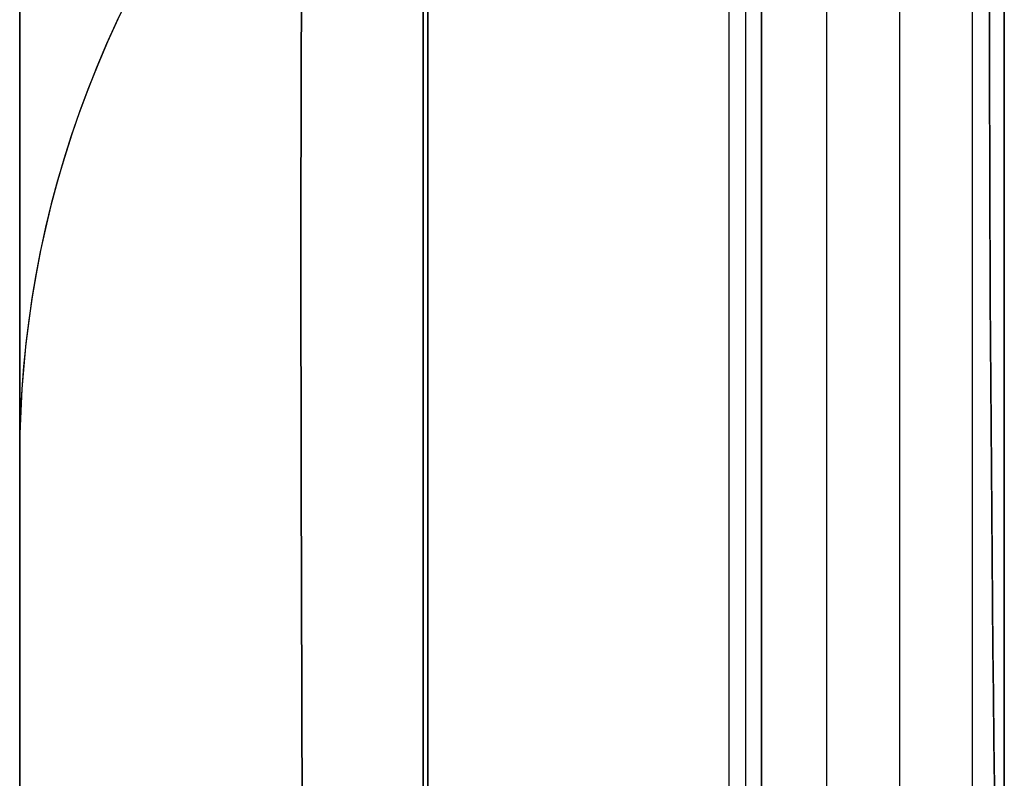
# Model space of a CAD drawing. Header units: millimetres. Extents: x -15 to 7, y 1 to 148.
# Tile 182 of 256: x -6.545 to -6.062, y 51.63 to 52.002. Entities that reach past the tile are written whole.
import ezdxf

# ---------------------------------------------------------------- set-up
doc = ezdxf.new("R2010")
doc.units = ezdxf.units.MM
doc.header["$MEASUREMENT"] = 0
doc.layers.add('Default', color=7, linetype='Continuous', true_color=0x000000)

msp = doc.modelspace()

# ---------------------------------------------------------------- linework, layer by layer
at = {"layer": 'Default', "color": 254, "true_color": 0xcad1ee}
for points in [[(-6.34722, 11.58881), (-6.34722, 100.44193)], [(-6.34722, 100.44193), (-6.34722, 11.58881)], [(-6.34722, 11.58881), (-6.34722, 100.44193)], [(-6.34722, 11.58881), (-6.34722, 100.44193)], [(-6.34722, 11.58881), (-6.34722, 100.44193)], [(-6.34722, 11.58881), (-6.34722, 100.44193)], [(-6.19722, 11.58881), (-6.19722, 100.44193)], [(-6.19722, 11.58881), (-6.19722, 100.44193)], [(-6.18937, 100.44193), (-6.18937, 11.58881)], [(-6.18937, 100.44193), (-6.18937, 11.58881)], [(-6.18151, 11.58881), (-6.18151, 100.44193)], [(-6.18151, 100.44193), (-6.18151, 11.58881)], [(-6.545, 18.13039), (-6.545, 97.28961)], [(-6.545, 18.13039), (-6.545, 96.78991)], [(-6.545, 96.78991), (-6.545, 18.13039)], [(-6.06245, 96.78991), (-6.06245, 17.6307)], [(-6.06245, 17.6307), (-6.06245, 96.78991)], [(-6.345, 69.63339), (-6.345, 16.35376)], [(-6.345, 16.35376), (-6.345, 69.63339)], [(-6.345, 16.35376), (-6.345, 69.63339)], [(-6.49195, 52.01214), (-6.49732, 52.00109), (-6.5024, 51.98997), (-6.50718, 51.97877), (-6.51166, 51.96752), (-6.51585, 51.95622), (-6.51975, 51.94489), (-6.52335, 51.93353), (-6.52667, 51.92215), (-6.52969, 51.91077), (-6.53243, 51.8994), (-6.53489, 51.88804), (-6.53707, 51.87671), (-6.53897, 51.86541), (-6.5406, 51.85416), (-6.54197, 51.84296), (-6.54308, 51.83181), (-6.54393, 51.82074), (-6.54453, 51.80974), (-6.54488, 51.79883), (-6.545, 51.788)], [(-6.49195, 52.01214), (-6.49732, 52.00109), (-6.5024, 51.98997), (-6.50718, 51.97877), (-6.51166, 51.96752), (-6.51585, 51.95622), (-6.51975, 51.94489), (-6.52335, 51.93353), (-6.52667, 51.92215), (-6.52969, 51.91077), (-6.53243, 51.8994), (-6.53489, 51.88804), (-6.53707, 51.87671), (-6.53897, 51.86541), (-6.5406, 51.85416), (-6.54197, 51.84296), (-6.54308, 51.83181), (-6.54393, 51.82074), (-6.54453, 51.80974), (-6.54488, 51.79883), (-6.545, 51.788)], [(-6.49195, 52.01214), (-6.49732, 52.00109), (-6.5024, 51.98997), (-6.50718, 51.97877), (-6.51166, 51.96752), (-6.51585, 51.95622), (-6.51975, 51.94489), (-6.52335, 51.93353), (-6.52667, 51.92215), (-6.52969, 51.91077), (-6.53243, 51.8994), (-6.53489, 51.88804), (-6.53707, 51.87671), (-6.53897, 51.86541), (-6.5406, 51.85416), (-6.54197, 51.84296), (-6.54308, 51.83181), (-6.54393, 51.82074), (-6.54453, 51.80974), (-6.54488, 51.79883), (-6.545, 51.788)], [(-6.49683, 52.00214), (-6.50194, 51.99099), (-6.50677, 51.97976), (-6.51129, 51.96848), (-6.51552, 51.95714), (-6.51946, 51.94576), (-6.5231, 51.93436), (-6.52645, 51.92294), (-6.52951, 51.91151), (-6.53228, 51.90008), (-6.53476, 51.88866), (-6.53697, 51.87727), (-6.53889, 51.86591), (-6.54055, 51.85459), (-6.54193, 51.84332), (-6.54305, 51.83211), (-6.54391, 51.82096), (-6.54452, 51.80989), (-6.54488, 51.7989), (-6.545, 51.788)], [(-6.49683, 52.00214), (-6.50194, 51.99099), (-6.50677, 51.97976), (-6.51129, 51.96848), (-6.51552, 51.95714), (-6.51946, 51.94576), (-6.5231, 51.93436), (-6.52645, 51.92294), (-6.52951, 51.91151), (-6.53228, 51.90008), (-6.53476, 51.88866), (-6.53697, 51.87727), (-6.53889, 51.86591), (-6.54055, 51.85459), (-6.54193, 51.84332), (-6.54305, 51.83211), (-6.54391, 51.82096), (-6.54452, 51.80989), (-6.54488, 51.7989), (-6.545, 51.788)], [(-6.49683, 52.00214), (-6.50194, 51.99099), (-6.50677, 51.97976), (-6.51129, 51.96848), (-6.51552, 51.95714), (-6.51946, 51.94576), (-6.5231, 51.93436), (-6.52645, 51.92294), (-6.52951, 51.91151), (-6.53228, 51.90008), (-6.53476, 51.88866), (-6.53697, 51.87727), (-6.53889, 51.86591), (-6.54055, 51.85459), (-6.54193, 51.84332), (-6.54305, 51.83211), (-6.54391, 51.82096), (-6.54452, 51.80989), (-6.54488, 51.7989), (-6.545, 51.788)], [(-6.49683, 52.00214), (-6.50194, 51.99099), (-6.50677, 51.97976), (-6.51129, 51.96848), (-6.51552, 51.95714), (-6.51946, 51.94576), (-6.5231, 51.93436), (-6.52645, 51.92294), (-6.52951, 51.91151), (-6.53228, 51.90008), (-6.53476, 51.88866), (-6.53697, 51.87727), (-6.53889, 51.86591), (-6.54055, 51.85459), (-6.54193, 51.84332), (-6.54305, 51.83211), (-6.54391, 51.82096), (-6.54452, 51.80989), (-6.54488, 51.7989), (-6.545, 51.788)], [(-6.49683, 52.00214), (-6.50194, 51.99099), (-6.50677, 51.97976), (-6.51129, 51.96848), (-6.51552, 51.95714), (-6.51946, 51.94576), (-6.5231, 51.93436), (-6.52645, 51.92294), (-6.52951, 51.91151), (-6.53228, 51.90008), (-6.53476, 51.88866), (-6.53697, 51.87727), (-6.53889, 51.86591), (-6.54055, 51.85459), (-6.54193, 51.84332), (-6.54305, 51.83211), (-6.54391, 51.82096), (-6.54452, 51.80989), (-6.54488, 51.7989), (-6.545, 51.788)], [(-6.49683, 52.00214), (-6.50194, 51.99099), (-6.50677, 51.97976), (-6.51129, 51.96848), (-6.51552, 51.95714), (-6.51946, 51.94576), (-6.5231, 51.93436), (-6.52645, 51.92294), (-6.52951, 51.91151), (-6.53228, 51.90008), (-6.53476, 51.88866), (-6.53697, 51.87727), (-6.53889, 51.86591), (-6.54055, 51.85459), (-6.54193, 51.84332), (-6.54305, 51.83211), (-6.54391, 51.82096), (-6.54452, 51.80989), (-6.54488, 51.7989), (-6.545, 51.788)], [(-6.545, 37.3371), (-6.545, 51.788)], [(-6.545, 37.3371), (-6.545, 51.788)], [(-6.545, 37.3371), (-6.545, 51.788)]]:
    msp.add_lwpolyline(points, dxfattribs=at)
at = {"layer": 'Default', "color": 171, "true_color": 0x8080ff}
for points in [[(-6.14966, 69.63339), (-6.14966, 27.68383)], [(-6.11386, 69.5976), (-6.11386, 27.63011)], [(-6.07807, 27.5764), (-6.07807, 69.56181)]]:
    msp.add_lwpolyline(points, dxfattribs=at)
at = {"layer": 'Default', "color": 254, "true_color": 0xcad1ee, "extrusion": (0.999696, 0.017434, -0.017434)}
for points in [[(51.38622, -82.74662), (51.4108, -82.74629), (51.43536, -82.74533), (51.45987, -82.74376), (51.48432, -82.74157), (51.5087, -82.73877), (51.533, -82.73538), (51.5572, -82.73138), (51.58129, -82.72679), (51.60526, -82.72162), (51.62909, -82.71587), (51.65278, -82.70954), (51.6763, -82.70264), (51.69965, -82.69518), (51.72281, -82.68716), (51.74576, -82.67858), (51.76851, -82.66946), (51.79103, -82.6598), (51.81331, -82.6496), (51.83533, -82.63888), (51.85709, -82.62762), (51.87857, -82.61585), (51.89976, -82.60357), (51.92065, -82.59077), (51.94121, -82.57748), (51.96145, -82.56368), (51.98134, -82.5494), (52.00087, -82.53463), (52.02004, -82.51937), (52.03882, -82.50365), (52.0572, -82.48745), (52.07518, -82.47079), (52.09273, -82.45368), (52.10985, -82.43612), (52.1265, -82.41814), (52.14269, -82.39975), (52.15841, -82.38096), (52.17366, -82.36179), (52.18842, -82.34225), (52.2027, -82.32236), (52.21649, -82.30212), (52.22978, -82.28155), (52.24256, -82.26066), (52.25484, -82.23947), (52.26661, -82.21798), (52.27785, -82.19622), (52.28858, -82.17419), (52.29877, -82.15191), (52.30842, -82.12939), (52.31753, -82.10664), (52.3261, -82.08368), (52.33411, -82.06051), (52.34157, -82.03717), (52.34846, -82.01364), (52.35478, -81.98995), (52.36053, -81.96612), (52.36569, -81.94215), (52.37027, -81.91806), (52.37426, -81.89386), (52.37765, -81.86956), (52.38044, -81.84517), (52.38262, -81.82072), (52.38419, -81.79621), (52.38514, -81.77166), (52.38546, -81.74707)], [(51.38622, -96.85782), (51.4108, -96.85749), (51.43536, -96.85654), (51.45987, -96.85496), (51.48432, -96.85277), (51.5087, -96.84998), (51.533, -96.84658), (51.5572, -96.84258), (51.58129, -96.838), (51.60526, -96.83282), (51.62909, -96.82707), (51.65278, -96.82074), (51.6763, -96.81384), (51.69965, -96.80638), (51.72281, -96.79836), (51.74576, -96.78979), (51.76851, -96.78067), (51.79103, -96.77101), (51.81331, -96.76081), (51.83533, -96.75008), (51.85709, -96.73883), (51.87857, -96.72706), (51.89976, -96.71477), (51.92065, -96.70198), (51.94121, -96.68868), (51.96145, -96.67489), (51.98134, -96.6606), (52.00087, -96.64583), (52.02004, -96.63058), (52.03882, -96.61485), (52.0572, -96.59866), (52.07518, -96.582), (52.09273, -96.56488), (52.10985, -96.54732), (52.1265, -96.52934), (52.14269, -96.51095), (52.15841, -96.49217), (52.17366, -96.473), (52.18842, -96.45346), (52.2027, -96.43356), (52.21649, -96.41332), (52.22978, -96.39275), (52.24256, -96.37186), (52.25484, -96.35067), (52.26661, -96.32919), (52.27785, -96.30742), (52.28858, -96.28539), (52.29877, -96.26311), (52.30842, -96.24059), (52.31753, -96.21784), (52.3261, -96.19488), (52.33411, -96.17172), (52.34157, -96.14837), (52.34846, -96.12485), (52.35478, -96.10116), (52.36053, -96.07733), (52.36569, -96.05336), (52.37027, -96.02926), (52.37426, -96.00506), (52.37765, -95.98076), (52.38044, -95.95638), (52.38262, -95.93193), (52.38419, -95.90742), (52.38514, -95.88286), (52.38546, -95.85828)], [(51.38622, -56.88264), (51.4108, -56.88231), (51.43536, -56.88136), (51.45987, -56.87979), (51.48432, -56.8776), (51.5087, -56.8748), (51.533, -56.8714), (51.5572, -56.86741), (51.58129, -56.86282), (51.60526, -56.85765), (51.62909, -56.85189), (51.65278, -56.84556), (51.6763, -56.83867), (51.69965, -56.8312), (51.72281, -56.82318), (51.74576, -56.81461), (51.76851, -56.80549), (51.79103, -56.79583), (51.81331, -56.78563), (51.83533, -56.7749), (51.85709, -56.76365), (51.87857, -56.75188), (51.89976, -56.73959), (51.92065, -56.7268), (51.94121, -56.7135), (51.96145, -56.69971), (51.98134, -56.68542), (52.00087, -56.67065), (52.02004, -56.6554), (52.03882, -56.63968), (52.0572, -56.62348), (52.07518, -56.60682), (52.09273, -56.58971), (52.10985, -56.57215), (52.1265, -56.55416), (52.14269, -56.53577), (52.15841, -56.51699), (52.17366, -56.49782), (52.18842, -56.47828), (52.2027, -56.45838), (52.21649, -56.43814), (52.22978, -56.41757), (52.24256, -56.39669), (52.25484, -56.37549), (52.26661, -56.35401), (52.27785, -56.33225), (52.28858, -56.31022), (52.29877, -56.28794), (52.30842, -56.26541), (52.31753, -56.24267), (52.3261, -56.2197), (52.33411, -56.19654), (52.34157, -56.17319), (52.34846, -56.14967), (52.35478, -56.12598), (52.36053, -56.10215), (52.36569, -56.07818), (52.37027, -56.05409), (52.37426, -56.02988), (52.37765, -56.00558), (52.38044, -55.9812), (52.38262, -55.95675), (52.38419, -55.93224), (52.38514, -55.90769), (52.38546, -55.8831)]]:
    msp.add_lwpolyline(points, dxfattribs=at)
at = {"layer": 'Default', "color": 254, "true_color": 0xcad1ee, "extrusion": (0.999696, 0.017434, 0.017434)}
for points in [[(52.38546, -63.24524), (52.38514, -63.22065), (52.38419, -63.1961), (52.38262, -63.17159), (52.38044, -63.14714), (52.37765, -63.12275), (52.37426, -63.09846), (52.37027, -63.07425), (52.36569, -63.05016), (52.36053, -63.02619), (52.35478, -63.00236), (52.34846, -62.97867), (52.34157, -62.95515), (52.33411, -62.9318), (52.3261, -62.90863), (52.31753, -62.88567), (52.30842, -62.86292), (52.29877, -62.8404), (52.28858, -62.81812), (52.27785, -62.79609), (52.26661, -62.77433), (52.25484, -62.75284), (52.24256, -62.73165), (52.22978, -62.71076), (52.21649, -62.69019), (52.2027, -62.66995), (52.18842, -62.65006), (52.17366, -62.63052), (52.15841, -62.61135), (52.14269, -62.59256), (52.1265, -62.57417), (52.10985, -62.55619), (52.09273, -62.53863), (52.07518, -62.52152), (52.0572, -62.50486), (52.03882, -62.48866), (52.02004, -62.47294), (52.00087, -62.45769), (51.98134, -62.44291), (51.96145, -62.42863), (51.94121, -62.41484), (51.92065, -62.40154), (51.89976, -62.38875), (51.87857, -62.37646), (51.85709, -62.36469), (51.83533, -62.35343), (51.81331, -62.34271), (51.79103, -62.33251), (51.76851, -62.32285), (51.74576, -62.31373), (51.72281, -62.30516), (51.69965, -62.29713), (51.6763, -62.28967), (51.65278, -62.28277), (51.62909, -62.27645), (51.60526, -62.27069), (51.58129, -62.26552), (51.5572, -62.26093), (51.533, -62.25694), (51.5087, -62.25354), (51.48432, -62.25074), (51.45987, -62.24855), (51.43536, -62.24698), (51.4108, -62.24603), (51.38622, -62.2457)], [(52.38546, -89.85426), (52.38514, -89.82968), (52.38419, -89.80512), (52.38262, -89.78061), (52.38044, -89.75616), (52.37765, -89.73178), (52.37426, -89.70748), (52.37027, -89.68328), (52.36569, -89.65918), (52.36053, -89.63521), (52.35478, -89.61138), (52.34846, -89.58769), (52.34157, -89.56417), (52.33411, -89.54082), (52.3261, -89.51766), (52.31753, -89.4947), (52.30842, -89.47195), (52.29877, -89.44943), (52.28858, -89.42714), (52.27785, -89.40512), (52.26661, -89.38335), (52.25484, -89.36187), (52.24256, -89.34067), (52.22978, -89.31979), (52.21649, -89.29922), (52.2027, -89.27898), (52.18842, -89.25908), (52.17366, -89.23954), (52.15841, -89.22037), (52.14269, -89.20159), (52.1265, -89.1832), (52.10985, -89.16522), (52.09273, -89.14766), (52.07518, -89.13054), (52.0572, -89.11388), (52.03882, -89.09769), (52.02004, -89.08196), (52.00087, -89.06671), (51.98134, -89.05194), (51.96145, -89.03765), (51.94121, -89.02386), (51.92065, -89.01056), (51.89976, -88.99777), (51.87857, -88.98548), (51.85709, -88.97371), (51.83533, -88.96246), (51.81331, -88.95173), (51.79103, -88.94153), (51.76851, -88.93187), (51.74576, -88.92275), (51.72281, -88.91418), (51.69965, -88.90616), (51.6763, -88.8987), (51.65278, -88.8918), (51.62909, -88.88547), (51.60526, -88.87972), (51.58129, -88.87454), (51.5572, -88.86995), (51.533, -88.86596), (51.5087, -88.86256), (51.48432, -88.85976), (51.45987, -88.85758), (51.43536, -88.856), (51.4108, -88.85505), (51.38622, -88.85472)], [(52.38546, -37.38127), (52.38514, -37.35668), (52.38419, -37.33213), (52.38262, -37.30762), (52.38044, -37.28316), (52.37765, -37.25878), (52.37426, -37.23448), (52.37027, -37.21028), (52.36569, -37.18619), (52.36053, -37.16222), (52.35478, -37.13838), (52.34846, -37.1147), (52.34157, -37.09117), (52.33411, -37.06782), (52.3261, -37.04466), (52.31753, -37.0217), (52.30842, -36.99895), (52.29877, -36.97643), (52.28858, -36.95415), (52.27785, -36.93212), (52.26661, -36.91036), (52.25484, -36.88887), (52.24256, -36.86768), (52.22978, -36.84679), (52.21649, -36.82622), (52.2027, -36.80598), (52.18842, -36.78609), (52.17366, -36.76655), (52.15841, -36.74738), (52.14269, -36.72859), (52.1265, -36.7102), (52.10985, -36.69222), (52.09273, -36.67466), (52.07518, -36.65754), (52.0572, -36.64089), (52.03882, -36.62469), (52.02004, -36.60896), (52.00087, -36.59371), (51.98134, -36.57894), (51.96145, -36.56466), (51.94121, -36.55086), (51.92065, -36.53757), (51.89976, -36.52477), (51.87857, -36.51249), (51.85709, -36.50071), (51.83533, -36.48946), (51.81331, -36.47873), (51.79103, -36.46854), (51.76851, -36.45888), (51.74576, -36.44976), (51.72281, -36.44118), (51.69965, -36.43316), (51.6763, -36.4257), (51.65278, -36.4188), (51.62909, -36.41247), (51.60526, -36.40672), (51.58129, -36.40155), (51.5572, -36.39696), (51.533, -36.39296), (51.5087, -36.38956), (51.48432, -36.38677), (51.45987, -36.38458), (51.43536, -36.38301), (51.4108, -36.38205), (51.38622, -36.38172)]]:
    msp.add_lwpolyline(points, dxfattribs=at)
at = {"layer": 'Default', "color": 254, "true_color": 0xcad1ee, "extrusion": (2.89157e-14, 0.707107, 0.707107)}
msp.add_lwpolyline([(6.06966, -95.01465), (6.08046, -95.014), (6.09134, -95.01311), (6.10228, -95.01197), (6.11328, -95.01058), (6.12433, -95.00893), (6.13543, -95.00701), (6.14656, -95.00484), (6.15772, -95.00239), (6.16889, -94.99967), (6.18008, -94.99667), (6.19126, -94.99339), (6.20243, -94.98983), (6.21358, -94.98598), (6.2247, -94.98185), (6.23577, -94.97743), (6.2468, -94.97273), (6.25776, -94.96774), (6.26864, -94.96246), (6.27944, -94.95689), (6.29014, -94.95104), (6.30074, -94.94491), (6.31121, -94.9385), (6.32156, -94.93181), (6.33177, -94.92485), (6.34183, -94.91762), (6.35172, -94.91013), (6.36145, -94.90238), (6.37099, -94.89438), (6.38034, -94.88613), (6.3895, -94.87764), (6.39844, -94.86892), (6.40717, -94.85998), (6.41567, -94.85083), (6.42393, -94.84146), (6.43196, -94.8319), (6.43974, -94.82215), (6.44726, -94.81223), (6.45452, -94.80213), (6.46151, -94.79188), (6.46824, -94.78147), (6.47468, -94.77094), (6.48085, -94.76027), (6.48674, -94.74949), (6.49234, -94.73861), (6.49766, -94.72763), (6.50268, -94.71657), (6.50742, -94.70544), (6.51187, -94.69424), (6.51602, -94.683), (6.51989, -94.67172), (6.52347, -94.66042), (6.52676, -94.64909), (6.52976, -94.63776), (6.53249, -94.62643), (6.53493, -94.61511), (6.5371, -94.60381), (6.53899, -94.59254), (6.54062, -94.58132), (6.54198, -94.57014), (6.54308, -94.55902), (6.54393, -94.54796), (6.54453, -94.53698), (6.54488, -94.52608), (6.545, -94.51526)], dxfattribs=at)
at = {"layer": 'Default', "color": 254, "true_color": 0xcad1ee, "extrusion": (3.20191e-14, -0.707107, 0.707107)}
msp.add_lwpolyline([(-6.06966, -7.52598), (-6.08046, -7.52663), (-6.09134, -7.52752), (-6.10228, -7.52866), (-6.11328, -7.53006), (-6.12433, -7.5317), (-6.13543, -7.53362), (-6.14656, -7.53579), (-6.15772, -7.53824), (-6.16889, -7.54096), (-6.18008, -7.54396), (-6.19126, -7.54724), (-6.20243, -7.5508), (-6.21358, -7.55465), (-6.2247, -7.55878), (-6.23577, -7.5632), (-6.2468, -7.5679), (-6.25776, -7.57289), (-6.26864, -7.57817), (-6.27944, -7.58374), (-6.29014, -7.58959), (-6.30074, -7.59572), (-6.31121, -7.60213), (-6.32156, -7.60882), (-6.33177, -7.61578), (-6.34183, -7.62301), (-6.35172, -7.6305), (-6.36145, -7.63825), (-6.37099, -7.64625), (-6.38034, -7.6545), (-6.3895, -7.66299), (-6.39844, -7.67171), (-6.40717, -7.68065), (-6.41567, -7.6898), (-6.42393, -7.69917), (-6.43196, -7.70873), (-6.43974, -7.71848), (-6.44726, -7.7284), (-6.45452, -7.7385), (-6.46151, -7.74875), (-6.46824, -7.75916), (-6.47468, -7.76969), (-6.48085, -7.78036), (-6.48674, -7.79114), (-6.49234, -7.80202), (-6.49766, -7.813), (-6.50268, -7.82406), (-6.50742, -7.83519), (-6.51187, -7.84639), (-6.51602, -7.85763), (-6.51989, -7.86891), (-6.52347, -7.88022), (-6.52676, -7.89154), (-6.52976, -7.90287), (-6.53249, -7.91421), (-6.53493, -7.92552), (-6.5371, -7.93682), (-6.53899, -7.94809), (-6.54062, -7.95931), (-6.54198, -7.97049), (-6.54308, -7.98161), (-6.54393, -7.99267), (-6.54453, -8.00365), (-6.54488, -8.01455), (-6.545, -8.02537)], dxfattribs=at)
at = {"layer": 'Default', "color": 254, "true_color": 0xcad1ee, "extrusion": (-5.65902e-14, 0.707107, 0.707107)}
msp.add_lwpolyline([(6.06966, -104.9943), (6.08046, -104.99365), (6.09134, -104.99275), (6.10228, -104.99161), (6.11328, -104.99022), (6.12433, -104.98857), (6.13543, -104.98666), (6.14656, -104.98448), (6.15772, -104.98203), (6.16889, -104.97931), (6.18008, -104.97631), (6.19126, -104.97303), (6.20243, -104.96947), (6.21358, -104.96563), (6.2247, -104.9615), (6.23577, -104.95708), (6.2468, -104.95237), (6.25776, -104.94738), (6.26864, -104.9421), (6.27944, -104.93654), (6.29014, -104.93069), (6.30074, -104.92455), (6.31121, -104.91814), (6.32156, -104.91145), (6.33177, -104.90449), (6.34183, -104.89727), (6.35172, -104.88977), (6.36145, -104.88202), (6.37099, -104.87402), (6.38034, -104.86577), (6.3895, -104.85729), (6.39844, -104.84857), (6.40717, -104.83963), (6.41567, -104.83047), (6.42393, -104.82111), (6.43196, -104.81155), (6.43974, -104.8018), (6.44726, -104.79187), (6.45452, -104.78178), (6.46151, -104.77152), (6.46824, -104.76112), (6.47468, -104.75058), (6.48085, -104.73992), (6.48674, -104.72914), (6.49234, -104.71825), (6.49766, -104.70727), (6.50268, -104.69621), (6.50742, -104.68508), (6.51187, -104.67389), (6.51602, -104.66265), (6.51989, -104.65137), (6.52347, -104.64006), (6.52676, -104.62873), (6.52976, -104.6174), (6.53249, -104.60607), (6.53493, -104.59475), (6.5371, -104.58346), (6.53899, -104.57219), (6.54062, -104.56096), (6.54198, -104.54979), (6.54308, -104.53867), (6.54393, -104.52761), (6.54453, -104.51663), (6.54488, -104.50572), (6.545, -104.4949)], dxfattribs=at)
at = {"layer": 'Default', "color": 254, "true_color": 0xcad1ee, "extrusion": (-1.62176e-13, 0.707107, -0.707107)}
msp.add_lwpolyline([(6.06966, -26.34426), (6.08046, -26.34491), (6.09134, -26.3458), (6.10228, -26.34694), (6.11328, -26.34834), (6.12433, -26.34999), (6.13543, -26.3519), (6.14656, -26.35407), (6.15772, -26.35652), (6.16889, -26.35924), (6.18008, -26.36224), (6.19126, -26.36552), (6.20243, -26.36908), (6.21358, -26.37293), (6.2247, -26.37706), (6.23577, -26.38148), (6.2468, -26.38618), (6.25776, -26.39118), (6.26864, -26.39646), (6.27944, -26.40202), (6.29014, -26.40787), (6.30074, -26.414), (6.31121, -26.42041), (6.32156, -26.4271), (6.33177, -26.43406), (6.34183, -26.44129), (6.35172, -26.44878), (6.36145, -26.45653), (6.37099, -26.46454), (6.38034, -26.47278), (6.3895, -26.48127), (6.39844, -26.48999), (6.40717, -26.49893), (6.41567, -26.50809), (6.42393, -26.51745), (6.43196, -26.52701), (6.43974, -26.53676), (6.44726, -26.54669), (6.45452, -26.55678), (6.46151, -26.56703), (6.46824, -26.57744), (6.47468, -26.58797), (6.48085, -26.59864), (6.48674, -26.60942), (6.49234, -26.6203), (6.49766, -26.63128), (6.50268, -26.64234), (6.50742, -26.65347), (6.51187, -26.66467), (6.51602, -26.67591), (6.51989, -26.68719), (6.52347, -26.6985), (6.52676, -26.70982), (6.52976, -26.72116), (6.53249, -26.73249), (6.53493, -26.7438), (6.5371, -26.7551), (6.53899, -26.76637), (6.54062, -26.77759), (6.54198, -26.78877), (6.54308, -26.79989), (6.54393, -26.81095), (6.54453, -26.82193), (6.54488, -26.83283), (6.545, -26.84365)], dxfattribs=at)
at = {"layer": 'Default', "color": 254, "true_color": 0xcad1ee, "extrusion": (-5.84157e-14, 0.707107, 0.707107)}
msp.add_lwpolyline([(6.06966, -76.72328), (6.08046, -76.72263), (6.09134, -76.72174), (6.10228, -76.7206), (6.11328, -76.71921), (6.12433, -76.71756), (6.13543, -76.71564), (6.14656, -76.71347), (6.15772, -76.71102), (6.16889, -76.7083), (6.18008, -76.7053), (6.19126, -76.70202), (6.20243, -76.69846), (6.21358, -76.69461), (6.2247, -76.69048), (6.23577, -76.68606), (6.2468, -76.68136), (6.25776, -76.67637), (6.26864, -76.67109), (6.27944, -76.66552), (6.29014, -76.65967), (6.30074, -76.65354), (6.31121, -76.64713), (6.32156, -76.64044), (6.33177, -76.63348), (6.34183, -76.62625), (6.35172, -76.61876), (6.36145, -76.61101), (6.37099, -76.60301), (6.38034, -76.59476), (6.3895, -76.58627), (6.39844, -76.57755), (6.40717, -76.56861), (6.41567, -76.55946), (6.42393, -76.55009), (6.43196, -76.54053), (6.43974, -76.53078), (6.44726, -76.52086), (6.45452, -76.51076), (6.46151, -76.50051), (6.46824, -76.4901), (6.47468, -76.47957), (6.48085, -76.4689), (6.48674, -76.45812), (6.49234, -76.44724), (6.49766, -76.43626), (6.50268, -76.4252), (6.50742, -76.41407), (6.51187, -76.40287), (6.51602, -76.39163), (6.51989, -76.38035), (6.52347, -76.36904), (6.52676, -76.35772), (6.52976, -76.34639), (6.53249, -76.33505), (6.53493, -76.32374), (6.5371, -76.31244), (6.53899, -76.30117), (6.54062, -76.28995), (6.54198, -76.27877), (6.54308, -76.26765), (6.54393, -76.25659), (6.54453, -76.24561), (6.54488, -76.23471), (6.545, -76.22389)], dxfattribs=at)
at = {"layer": 'Default', "color": 254, "true_color": 0xcad1ee, "extrusion": (5.84887e-14, 0.707107, -0.707107)}
msp.add_lwpolyline([(6.06966, 10.76539), (6.08046, 10.76474), (6.09134, 10.76385), (6.10228, 10.76271), (6.11328, 10.76132), (6.12433, 10.75967), (6.13543, 10.75775), (6.14656, 10.75558), (6.15772, 10.75313), (6.16889, 10.75041), (6.18008, 10.74741), (6.19126, 10.74413), (6.20243, 10.74057), (6.21358, 10.73672), (6.2247, 10.73259), (6.23577, 10.72817), (6.2468, 10.72347), (6.25776, 10.71848), (6.26864, 10.7132), (6.27944, 10.70763), (6.29014, 10.70178), (6.30074, 10.69565), (6.31121, 10.68924), (6.32156, 10.68255), (6.33177, 10.67559), (6.34183, 10.66836), (6.35172, 10.66087), (6.36145, 10.65312), (6.37099, 10.64512), (6.38034, 10.63687), (6.3895, 10.62838), (6.39844, 10.61966), (6.40717, 10.61072), (6.41567, 10.60157), (6.42393, 10.5922), (6.43196, 10.58264), (6.43974, 10.57289), (6.44726, 10.56297), (6.45452, 10.55287), (6.46151, 10.54262), (6.46824, 10.53221), (6.47468, 10.52168), (6.48085, 10.51101), (6.48674, 10.50023), (6.49234, 10.48935), (6.49766, 10.47837), (6.50268, 10.46731), (6.50742, 10.45618), (6.51187, 10.44498), (6.51602, 10.43374), (6.51989, 10.42246), (6.52347, 10.41115), (6.52676, 10.39983), (6.52976, 10.3885), (6.53249, 10.37716), (6.53493, 10.36585), (6.5371, 10.35455), (6.53899, 10.34328), (6.54062, 10.33206), (6.54198, 10.32088), (6.54308, 10.30976), (6.54393, 10.2987), (6.54453, 10.28772), (6.54488, 10.27682), (6.545, 10.266)], dxfattribs=at)
at = {"layer": 'Default', "color": 254, "true_color": 0xcad1ee, "extrusion": (1, 4.81095e-15, -5.21365e-16)}
msp.add_lwpolyline([(51.788, -37.47674), (51.78788, -37.46565), (51.78751, -37.45445), (51.78688, -37.44318), (51.78598, -37.43182), (51.78482, -37.42039), (51.78338, -37.4089), (51.78166, -37.39736), (51.77966, -37.38578), (51.77737, -37.37416), (51.77478, -37.36251), (51.7719, -37.35086), (51.76872, -37.3392), (51.76523, -37.32754), (51.76144, -37.31591), (51.75734, -37.30431), (51.75293, -37.29275), (51.74821, -37.28125), (51.74318, -37.26981), (51.73784, -37.25845), (51.73219, -37.24718), (51.72624, -37.23601), (51.71998, -37.22496), (51.71342, -37.21404), (51.70657, -37.20325), (51.69942, -37.19262), (51.69199, -37.18215), (51.68427, -37.17185), (51.67628, -37.16174), (51.66801, -37.15183), (51.65949, -37.14212), (51.65071, -37.13263), (51.64168, -37.12337), (51.63242, -37.11434), (51.62293, -37.10556), (51.61322, -37.09704), (51.60331, -37.08878), (51.5932, -37.08078), (51.5829, -37.07306), (51.57243, -37.06563), (51.5618, -37.05848), (51.55101, -37.05163), (51.54009, -37.04507), (51.52904, -37.03881), (51.51787, -37.03286), (51.5066, -37.02721), (51.49524, -37.02187), (51.4838, -37.01685), (51.4723, -37.01213), (51.46074, -37.00772), (51.44914, -37.00361), (51.43751, -36.99982), (51.42586, -36.99633), (51.4142, -36.99315), (51.40254, -36.99027), (51.39089, -36.98768), (51.37927, -36.98539), (51.36769, -36.98339), (51.35615, -36.98167), (51.34466, -36.98023), (51.33323, -36.97907), (51.32187, -36.97817), (51.3106, -36.97754), (51.29941, -36.97717), (51.28831, -36.97705)], dxfattribs=at)
at = {"layer": 'Default', "color": 254, "true_color": 0xcad1ee, "extrusion": (1, 1.25607e-15, -3.03351e-15)}
msp.add_lwpolyline([(51.28831, -56.3015), (51.29941, -56.30137), (51.3106, -56.301), (51.32187, -56.30037), (51.33323, -56.29947), (51.34466, -56.29831), (51.35615, -56.29687), (51.36769, -56.29516), (51.37927, -56.29315), (51.39089, -56.29086), (51.40254, -56.28828), (51.4142, -56.28539), (51.42586, -56.28221), (51.43751, -56.27872), (51.44914, -56.27493), (51.46074, -56.27083), (51.4723, -56.26642), (51.4838, -56.2617), (51.49524, -56.25667), (51.5066, -56.25133), (51.51787, -56.24568), (51.52904, -56.23973), (51.54009, -56.23347), (51.55101, -56.22692), (51.5618, -56.22006), (51.57243, -56.21291), (51.5829, -56.20548), (51.5932, -56.19776), (51.60331, -56.18977), (51.61322, -56.1815), (51.62293, -56.17298), (51.63242, -56.1642), (51.64168, -56.15517), (51.65071, -56.14591), (51.65949, -56.13642), (51.66801, -56.12672), (51.67628, -56.1168), (51.68427, -56.10669), (51.69199, -56.0964), (51.69942, -56.08592), (51.70657, -56.07529), (51.71342, -56.06451), (51.71998, -56.05358), (51.72624, -56.04253), (51.73219, -56.03136), (51.73784, -56.0201), (51.74318, -56.00874), (51.74821, -55.9973), (51.75293, -55.98579), (51.75734, -55.97423), (51.76144, -55.96263), (51.76523, -55.951), (51.76872, -55.93935), (51.7719, -55.92769), (51.77478, -55.91603), (51.77737, -55.90439), (51.77966, -55.89277), (51.78166, -55.88118), (51.78338, -55.86964), (51.78482, -55.85815), (51.78598, -55.84672), (51.78688, -55.83537), (51.78751, -55.82409), (51.78788, -55.8129), (51.788, -55.8018)], dxfattribs=at)
at = {"layer": 'Default', "color": 254, "true_color": 0xcad1ee, "extrusion": (1, 0, 0)}
for points in [[(51.788, -55.8018), (51.788, -37.47674)], [(51.28831, -82.1694), (51.29941, -82.16928), (51.3106, -82.1689), (51.32187, -82.16827), (51.33323, -82.16738), (51.34466, -82.16621), (51.35615, -82.16478), (51.36769, -82.16306), (51.37927, -82.16106), (51.39089, -82.15877), (51.40254, -82.15618), (51.4142, -82.1533), (51.42586, -82.15011), (51.43751, -82.14663), (51.44914, -82.14283), (51.46074, -82.13873), (51.4723, -82.13432), (51.4838, -82.1296), (51.49524, -82.12457), (51.5066, -82.11923), (51.51787, -82.11359), (51.52904, -82.10763), (51.54009, -82.10138), (51.55101, -82.09482), (51.5618, -82.08797), (51.57243, -82.08082), (51.5829, -82.07338), (51.5932, -82.06567), (51.60331, -82.05767), (51.61322, -82.04941), (51.62293, -82.04088), (51.63242, -82.0321), (51.64168, -82.02308), (51.65071, -82.01382), (51.65949, -82.00433), (51.66801, -81.99462), (51.67628, -81.98471), (51.68427, -81.9746), (51.69199, -81.9643), (51.69942, -81.95383), (51.70657, -81.94319), (51.71342, -81.93241), (51.71998, -81.92149), (51.72624, -81.91043), (51.73219, -81.89927), (51.73784, -81.888), (51.74318, -81.87664), (51.74821, -81.8652), (51.75293, -81.8537), (51.75734, -81.84214), (51.76144, -81.83054), (51.76523, -81.8189), (51.76872, -81.80725), (51.7719, -81.79559), (51.77478, -81.78393), (51.77737, -81.77229), (51.77966, -81.76067), (51.78166, -81.74909), (51.78338, -81.73754), (51.78482, -81.72605), (51.78598, -81.71463), (51.78688, -81.70327), (51.78751, -81.69199), (51.78788, -81.6808), (51.788, -81.6697)], [(51.788, -81.6697), (51.788, -63.34465)], [(51.28831, -96.28275), (51.29941, -96.28263), (51.3106, -96.28225), (51.32187, -96.28162), (51.33323, -96.28073), (51.34466, -96.27956), (51.35615, -96.27813), (51.36769, -96.27641), (51.37927, -96.27441), (51.39089, -96.27212), (51.40254, -96.26953), (51.4142, -96.26665), (51.42586, -96.26346), (51.43751, -96.25998), (51.44914, -96.25618), (51.46074, -96.25208), (51.4723, -96.24767), (51.4838, -96.24295), (51.49524, -96.23792), (51.5066, -96.23258), (51.51787, -96.22694), (51.52904, -96.22098), (51.54009, -96.21473), (51.55101, -96.20817), (51.5618, -96.20132), (51.57243, -96.19417), (51.5829, -96.18673), (51.5932, -96.17901), (51.60331, -96.17102), (51.61322, -96.16276), (51.62293, -96.15423), (51.63242, -96.14545), (51.64168, -96.13643), (51.65071, -96.12717), (51.65949, -96.11768), (51.66801, -96.10797), (51.67628, -96.09806), (51.68427, -96.08795), (51.69199, -96.07765), (51.69942, -96.06718), (51.70657, -96.05654), (51.71342, -96.04576), (51.71998, -96.03484), (51.72624, -96.02378), (51.73219, -96.01262), (51.73784, -96.00135), (51.74318, -95.98999), (51.74821, -95.97855), (51.75293, -95.96705), (51.75734, -95.95549), (51.76144, -95.94389), (51.76523, -95.93225), (51.76872, -95.9206), (51.7719, -95.90894), (51.77478, -95.89728), (51.77737, -95.88564), (51.77966, -95.87402), (51.78166, -95.86243), (51.78338, -95.85089), (51.78482, -95.8394), (51.78598, -95.82798), (51.78688, -95.81662), (51.78751, -95.80534), (51.78788, -95.79415), (51.788, -95.78305)], [(51.788, -95.78305), (51.788, -89.95771)]]:
    msp.add_lwpolyline(points, dxfattribs=at)
at = {"layer": 'Default', "color": 254, "true_color": 0xcad1ee, "extrusion": (1, -4.81095e-15, 5.21365e-16)}
msp.add_lwpolyline([(51.788, -63.34465), (51.78788, -63.33355), (51.78751, -63.32236), (51.78688, -63.31108), (51.78598, -63.29972), (51.78482, -63.2883), (51.78338, -63.27681), (51.78166, -63.26527), (51.77966, -63.25368), (51.77737, -63.24206), (51.77478, -63.23042), (51.7719, -63.21876), (51.76872, -63.2071), (51.76523, -63.19545), (51.76144, -63.18382), (51.75734, -63.17221), (51.75293, -63.16065), (51.74821, -63.14915), (51.74318, -63.13771), (51.73784, -63.12635), (51.73219, -63.11508), (51.72624, -63.10392), (51.71998, -63.09286), (51.71342, -63.08194), (51.70657, -63.07116), (51.69942, -63.06052), (51.69199, -63.05005), (51.68427, -63.03975), (51.67628, -63.02964), (51.66801, -63.01973), (51.65949, -63.01002), (51.65071, -63.00053), (51.64168, -62.99127), (51.63242, -62.98225), (51.62293, -62.97347), (51.61322, -62.96494), (51.60331, -62.95668), (51.5932, -62.94869), (51.5829, -62.94097), (51.57243, -62.93353), (51.5618, -62.92638), (51.55101, -62.91953), (51.54009, -62.91297), (51.52904, -62.90672), (51.51787, -62.90076), (51.5066, -62.89512), (51.49524, -62.88978), (51.4838, -62.88475), (51.4723, -62.88003), (51.46074, -62.87562), (51.44914, -62.87152), (51.43751, -62.86772), (51.42586, -62.86424), (51.4142, -62.86105), (51.40254, -62.85817), (51.39089, -62.85558), (51.37927, -62.85329), (51.36769, -62.85129), (51.35615, -62.84957), (51.34466, -62.84814), (51.33323, -62.84697), (51.32187, -62.84608), (51.3106, -62.84545), (51.29941, -62.84507), (51.28831, -62.84495)], dxfattribs=at)
at = {"layer": 'Default', "color": 254, "true_color": 0xcad1ee, "extrusion": (1, 5.21365e-16, -4.81095e-15)}
msp.add_lwpolyline([(51.788, -89.95771), (51.78788, -89.94662), (51.78751, -89.93543), (51.78688, -89.92415), (51.78598, -89.91279), (51.78482, -89.90136), (51.78338, -89.88987), (51.78166, -89.87833), (51.77966, -89.86675), (51.77737, -89.85513), (51.77478, -89.84348), (51.7719, -89.83183), (51.76872, -89.82017), (51.76523, -89.80852), (51.76144, -89.79688), (51.75734, -89.78528), (51.75293, -89.77372), (51.74821, -89.76222), (51.74318, -89.75078), (51.73784, -89.73942), (51.73219, -89.72815), (51.72624, -89.71698), (51.71998, -89.70593), (51.71342, -89.69501), (51.70657, -89.68422), (51.69942, -89.67359), (51.69199, -89.66312), (51.68427, -89.65282), (51.67628, -89.64271), (51.66801, -89.6328), (51.65949, -89.62309), (51.65071, -89.6136), (51.64168, -89.60434), (51.63242, -89.59531), (51.62293, -89.58654), (51.61322, -89.57801), (51.60331, -89.56975), (51.5932, -89.56175), (51.5829, -89.55404), (51.57243, -89.5466), (51.5618, -89.53945), (51.55101, -89.5326), (51.54009, -89.52604), (51.52904, -89.51978), (51.51787, -89.51383), (51.5066, -89.50818), (51.49524, -89.50285), (51.4838, -89.49782), (51.4723, -89.4931), (51.46074, -89.48869), (51.44914, -89.48459), (51.43751, -89.48079), (51.42586, -89.47731), (51.4142, -89.47412), (51.40254, -89.47124), (51.39089, -89.46865), (51.37927, -89.46636), (51.36769, -89.46436), (51.35615, -89.46264), (51.34466, -89.4612), (51.33323, -89.46004), (51.32187, -89.45915), (51.3106, -89.45852), (51.29941, -89.45814), (51.28831, -89.45802)], dxfattribs=at)
at = {"layer": 'Default', "color": 254, "true_color": 0xcad1ee}
for points in [[(-6.40691, 52.0123, -82.10385), (-6.40696, 52.00145, -82.12148), (-6.407, 51.99018, -82.13885), (-6.40704, 51.97849, -82.15593), (-6.40707, 51.96639, -82.17273), (-6.4071, 51.95389, -82.18923), (-6.40713, 51.94098, -82.20541), (-6.40714, 51.92768, -82.22128), (-6.40716, 51.91399, -82.23681), (-6.40717, 51.8999, -82.252), (-6.40717, 51.88544, -82.26683), (-6.40717, 51.8706, -82.2813), (-6.40716, 51.85541, -82.29538), (-6.40714, 51.83988, -82.30908), (-6.40713, 51.82402, -82.32238), (-6.4071, 51.80783, -82.33529), (-6.40707, 51.79133, -82.34779), (-6.40704, 51.77454, -82.35989), (-6.407, 51.75745, -82.37157), (-6.40696, 51.74009, -82.38285), (-6.40691, 51.72246, -82.3937), (-6.40686, 51.70457, -82.40413), (-6.4068, 51.68643, -82.41413), (-6.40673, 51.66806, -82.42369), (-6.40667, 51.64946, -82.43282), (-6.40659, 51.63065, -82.4415), (-6.40652, 51.61163, -82.44974)], [(-6.40652, 51.61163, -62.56461), (-6.40659, 51.63065, -62.57285), (-6.40667, 51.64946, -62.58153), (-6.40673, 51.66806, -62.59066), (-6.4068, 51.68643, -62.60022), (-6.40686, 51.70457, -62.61022), (-6.40691, 51.72246, -62.62065), (-6.40696, 51.74009, -62.6315), (-6.407, 51.75745, -62.64278), (-6.40704, 51.77454, -62.65446), (-6.40707, 51.79133, -62.66656), (-6.4071, 51.80783, -62.67906), (-6.40713, 51.82402, -62.69197), (-6.40714, 51.83988, -62.70527), (-6.40716, 51.85541, -62.71897), (-6.40717, 51.8706, -62.73305), (-6.40717, 51.88544, -62.74752), (-6.40717, 51.8999, -62.76235), (-6.40716, 51.91399, -62.77754), (-6.40714, 51.92768, -62.79307), (-6.40713, 51.94098, -62.80894), (-6.4071, 51.95389, -62.82512), (-6.40707, 51.96639, -62.84162), (-6.40704, 51.97849, -62.85842), (-6.407, 51.99018, -62.8755), (-6.40696, 52.00145, -62.89287), (-6.40691, 52.0123, -62.9105)], [(-6.40691, 52.0123, -96.2172), (-6.40696, 52.00145, -96.23483), (-6.407, 51.99018, -96.2522), (-6.40704, 51.97849, -96.26928), (-6.40707, 51.96639, -96.28608), (-6.4071, 51.95389, -96.30258), (-6.40713, 51.94098, -96.31876), (-6.40714, 51.92768, -96.33463), (-6.40716, 51.91399, -96.35016), (-6.40717, 51.8999, -96.36535), (-6.40717, 51.88544, -96.38018), (-6.40717, 51.8706, -96.39465), (-6.40716, 51.85541, -96.40873), (-6.40714, 51.83988, -96.42243), (-6.40713, 51.82402, -96.43573), (-6.4071, 51.80783, -96.44864), (-6.40707, 51.79133, -96.46114), (-6.40704, 51.77454, -96.47324), (-6.407, 51.75745, -96.48492), (-6.40696, 51.74009, -96.4962), (-6.40691, 51.72246, -96.50705), (-6.40686, 51.70457, -96.51748), (-6.4068, 51.68643, -96.52748), (-6.40673, 51.66806, -96.53704), (-6.40667, 51.64946, -96.54617), (-6.40659, 51.63065, -96.55485), (-6.40652, 51.61163, -96.56309)], [(-6.40652, 51.61163, -89.17768), (-6.40659, 51.63065, -89.18591), (-6.40667, 51.64946, -89.1946), (-6.40673, 51.66806, -89.20373), (-6.4068, 51.68643, -89.21329), (-6.40686, 51.70457, -89.22329), (-6.40691, 51.72246, -89.23372), (-6.40696, 51.74009, -89.24457), (-6.407, 51.75745, -89.25584), (-6.40704, 51.77454, -89.26753), (-6.40707, 51.79133, -89.27963), (-6.4071, 51.80783, -89.29213), (-6.40713, 51.82402, -89.30504), (-6.40714, 51.83988, -89.31834), (-6.40716, 51.85541, -89.33203), (-6.40717, 51.8706, -89.34612), (-6.40717, 51.88544, -89.36058), (-6.40717, 51.8999, -89.37542), (-6.40716, 51.91399, -89.39061), (-6.40714, 51.92768, -89.40614), (-6.40713, 51.94098, -89.42201), (-6.4071, 51.95389, -89.43819), (-6.40707, 51.96639, -89.45469), (-6.40704, 51.97849, -89.47148), (-6.407, 51.99018, -89.48857), (-6.40696, 52.00145, -89.50593), (-6.40691, 52.0123, -89.52357)], [(-6.40691, 52.0123, -56.23595), (-6.40696, 52.00145, -56.25358), (-6.407, 51.99018, -56.27094), (-6.40704, 51.97849, -56.28803), (-6.40707, 51.96639, -56.30483), (-6.4071, 51.95389, -56.32132), (-6.40713, 51.94098, -56.33751), (-6.40714, 51.92768, -56.35337), (-6.40716, 51.91399, -56.3689), (-6.40717, 51.8999, -56.38409), (-6.40717, 51.88544, -56.39893), (-6.40717, 51.8706, -56.4134), (-6.40716, 51.85541, -56.42748), (-6.40714, 51.83988, -56.44117), (-6.40713, 51.82402, -56.45448), (-6.4071, 51.80783, -56.46738), (-6.40707, 51.79133, -56.47989), (-6.40704, 51.77454, -56.49198), (-6.407, 51.75745, -56.50367), (-6.40696, 51.74009, -56.51494), (-6.40691, 51.72246, -56.5258), (-6.40686, 51.70457, -56.53622), (-6.4068, 51.68643, -56.54622), (-6.40673, 51.66806, -56.55579), (-6.40667, 51.64946, -56.56492), (-6.40659, 51.63065, -56.5736), (-6.40652, 51.61163, -56.58184)], [(-6.40652, 51.61163, -36.69671), (-6.40659, 51.63065, -36.70494), (-6.40667, 51.64946, -36.71363), (-6.40673, 51.66806, -36.72275), (-6.4068, 51.68643, -36.73232), (-6.40686, 51.70457, -36.74232), (-6.40691, 51.72246, -36.75275), (-6.40696, 51.74009, -36.7636), (-6.407, 51.75745, -36.77487), (-6.40704, 51.77454, -36.78656), (-6.40707, 51.79133, -36.79866), (-6.4071, 51.80783, -36.81116), (-6.40713, 51.82402, -36.82407), (-6.40714, 51.83988, -36.83737), (-6.40716, 51.85541, -36.85106), (-6.40717, 51.8706, -36.86515), (-6.40717, 51.88544, -36.87961), (-6.40717, 51.8999, -36.89445), (-6.40716, 51.91399, -36.90964), (-6.40714, 51.92768, -36.92517), (-6.40713, 51.94098, -36.94103), (-6.4071, 51.95389, -36.95722), (-6.40707, 51.96639, -36.97372), (-6.40704, 51.97849, -36.99051), (-6.407, 51.99018, -37.0076), (-6.40696, 52.00145, -37.02496), (-6.40691, 52.0123, -37.04259)], [(-6.06732, 51.62632, -89.0174), (-6.06756, 51.64881, -89.0258), (-6.0678, 51.67102, -89.03471), (-6.06802, 51.69383, -89.04451), (-6.06823, 51.71634, -89.05484), (-6.06843, 51.73853, -89.06571), (-6.06861, 51.76039, -89.07709), (-6.06878, 51.78193, -89.08898), (-6.06894, 51.80313, -89.10138), (-6.06907, 51.82398, -89.11428), (-6.0692, 51.84448, -89.12766), (-6.06931, 51.86462, -89.14152), (-6.0694, 51.8844, -89.15585), (-6.06948, 51.90379, -89.17064), (-6.06955, 51.92281, -89.1859), (-6.0696, 51.94143, -89.2016), (-6.06963, 51.95966, -89.21774), (-6.06966, 51.97749, -89.23431), (-6.06966, 51.9949, -89.25131), (-6.06966, 52.01189, -89.26873)], [(-6.06732, 51.62632, -36.53643), (-6.06756, 51.64881, -36.54483), (-6.0678, 51.67102, -36.55374), (-6.06802, 51.69383, -36.56354), (-6.06823, 51.71634, -36.57387), (-6.06843, 51.73853, -36.58474), (-6.06861, 51.76039, -36.59612), (-6.06878, 51.78193, -36.60801), (-6.06894, 51.80313, -36.62041), (-6.06907, 51.82398, -36.6333), (-6.0692, 51.84448, -36.64668), (-6.06931, 51.86462, -36.66054), (-6.0694, 51.8844, -36.67488), (-6.06948, 51.90379, -36.68967), (-6.06955, 51.92281, -36.70493), (-6.0696, 51.94143, -36.72063), (-6.06963, 51.95966, -36.73677), (-6.06966, 51.97749, -36.75334), (-6.06966, 51.9949, -36.77034), (-6.06966, 52.01189, -36.78776)], [(-6.06732, 51.62632, -62.40433), (-6.06756, 51.64881, -62.41273), (-6.0678, 51.67102, -62.42164), (-6.06802, 51.69383, -62.43144), (-6.06823, 51.71634, -62.44178), (-6.06843, 51.73853, -62.45264), (-6.06861, 51.76039, -62.46402), (-6.06878, 51.78193, -62.47592), (-6.06894, 51.80313, -62.48831), (-6.06907, 51.82398, -62.50121), (-6.0692, 51.84448, -62.51459), (-6.06931, 51.86462, -62.52845), (-6.0694, 51.8844, -62.54278), (-6.06948, 51.90379, -62.55758), (-6.06955, 51.92281, -62.57283), (-6.0696, 51.94143, -62.58853), (-6.06963, 51.95966, -62.60467), (-6.06966, 51.97749, -62.62124), (-6.06966, 51.9949, -62.63824), (-6.06966, 52.01189, -62.65566)], [(-6.06966, 52.01171, -56.49098), (-6.06966, 51.99471, -56.50839), (-6.06966, 51.97729, -56.52539), (-6.06963, 51.95946, -56.54196), (-6.0696, 51.94122, -56.5581), (-6.06955, 51.92259, -56.5738), (-6.06948, 51.90356, -56.58905), (-6.0694, 51.88415, -56.60385), (-6.06931, 51.86437, -56.61818), (-6.0692, 51.84422, -56.63203), (-6.06907, 51.82371, -56.64541), (-6.06893, 51.80284, -56.6583), (-6.06878, 51.78164, -56.6707), (-6.06861, 51.76009, -56.68259), (-6.06843, 51.73821, -56.69397), (-6.06823, 51.71601, -56.70482), (-6.06802, 51.69349, -56.71516), (-6.06779, 51.67067, -56.72495), (-6.06756, 51.64847, -56.73384), (-6.06731, 51.62601, -56.74223)], [(-6.06966, 52.01171, -82.35888), (-6.06966, 51.99471, -82.37629), (-6.06966, 51.97729, -82.39329), (-6.06963, 51.95946, -82.40986), (-6.0696, 51.94122, -82.426), (-6.06955, 51.92259, -82.4417), (-6.06948, 51.90356, -82.45695), (-6.0694, 51.88415, -82.47175), (-6.06931, 51.86437, -82.48608), (-6.0692, 51.84422, -82.49994), (-6.06907, 51.82371, -82.51332), (-6.06893, 51.80284, -82.52621), (-6.06878, 51.78164, -82.5386), (-6.06861, 51.76009, -82.55049), (-6.06843, 51.73821, -82.56187), (-6.06823, 51.71601, -82.57273), (-6.06802, 51.69349, -82.58306), (-6.06779, 51.67067, -82.59286), (-6.06756, 51.64847, -82.60175), (-6.06731, 51.62601, -82.61013)], [(-6.06966, 52.01171, -96.47223), (-6.06966, 51.99471, -96.48964), (-6.06966, 51.97729, -96.50664), (-6.06963, 51.95946, -96.52321), (-6.0696, 51.94122, -96.53935), (-6.06955, 51.92259, -96.55505), (-6.06948, 51.90356, -96.5703), (-6.0694, 51.88415, -96.5851), (-6.06931, 51.86437, -96.59943), (-6.0692, 51.84422, -96.61329), (-6.06907, 51.82371, -96.62667), (-6.06893, 51.80284, -96.63956), (-6.06878, 51.78164, -96.65195), (-6.06861, 51.76009, -96.66384), (-6.06843, 51.73821, -96.67522), (-6.06823, 51.71601, -96.68608), (-6.06802, 51.69349, -96.69641), (-6.06779, 51.67067, -96.70621), (-6.06756, 51.64847, -96.7151), (-6.06731, 51.62601, -96.72348)]]:
    msp.add_polyline3d(points, dxfattribs=at)

doc.saveas('drawing.dxf')
